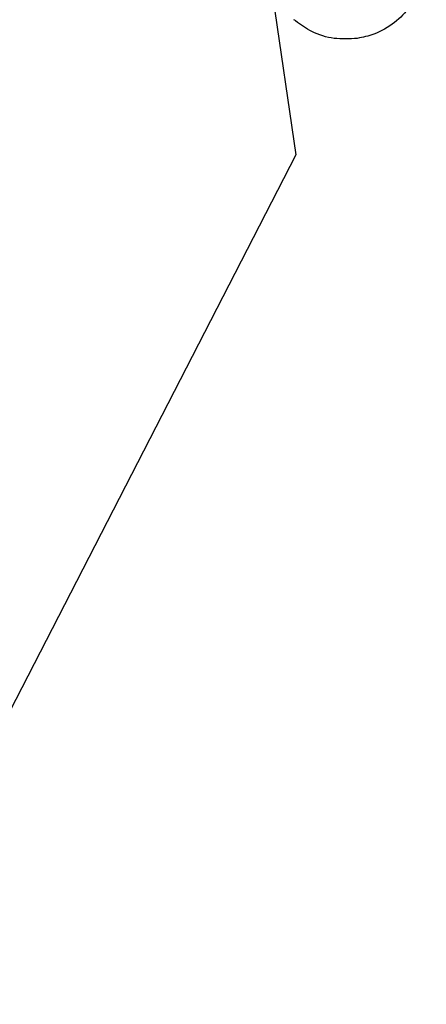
# Model space of a CAD drawing. Extents: x -12 to 408, y -12 to 285.
# Tile 6 of 7: x 259.9 to 261.73, y 120.37 to 124.8. Entities that reach past the tile are written whole.
import ezdxf

# ---------------------------------------------------------------- set-up
doc = ezdxf.new("R2010")
doc.units = 0
doc.header["$LTSCALE"] = 15
doc.header["$MEASUREMENT"] = 0
doc.layers.get('0').update_dxf_attribs({"linetype": 'CONTINUOUS'})

msp = doc.modelspace()

# ---------------------------------------------------------------- linework, layer by layer
at = {"color": 7, "linetype": 'Continuous'}
for p, q in [((259.8358823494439, 133.1007334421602), (261.1440025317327, 124.1931874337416)), ((261.1440025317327, 124.1931874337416), (259.177893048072, 120.3684733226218))]:
    msp.add_line(p, q, dxfattribs=at)
for points in [[(261.7242618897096, 125.3280346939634), (261.7272479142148, 125.2748318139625), (261.7293871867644, 125.2272527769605), (261.7307030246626, 125.1846021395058), (261.7311852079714, 125.1459663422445), (261.7307391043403, 125.1100042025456), (261.7290558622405, 125.0748252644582), (261.7253040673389, 125.037691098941), (261.717002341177, 124.9930611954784), (261.6973578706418, 124.9330953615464), (261.6559253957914, 124.8593421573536), (261.5882262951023, 124.7889003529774), (261.4946585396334, 124.7360419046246), (261.4207396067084, 124.716769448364)], [(261.1423181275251, 124.7954409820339), (261.135656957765, 124.8011263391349)], [(261.4207672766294, 124.7167162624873), (261.3163053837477, 124.717139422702), (261.2162397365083, 124.7478541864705), (261.1423181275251, 124.7954409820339)]]:
    msp.add_spline(points, degree=3, dxfattribs=at)

doc.saveas('drawing.dxf')
